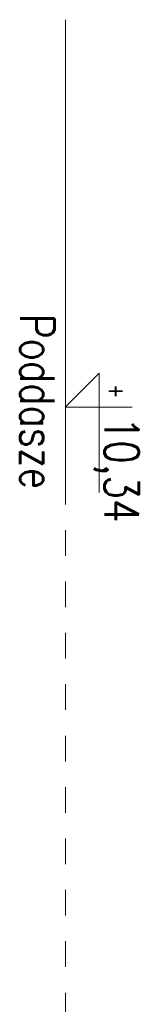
# Model space of a CAD drawing. Header units: millimetres. Extents: x 6354466 to 6508314, y -1889048 to -1342748.
# Tile 53 of 134: x 6368034 to 6368592, y -1744996 to -1740399. Entities that reach past the tile are written whole.
import ezdxf
from ezdxf.enums import TextEntityAlignment as Align

# ---------------------------------------------------------------- set-up
doc = ezdxf.new("R2010")
doc.units = ezdxf.units.MM
doc.linetypes.add('Przerywana', pattern=[4.8, 2.4, -2.4])
for name, color, linetype, lineweight in [('L-5', 152, 'Continuous', 9), ('L-HATCH', 252, 'Continuous', 5), ('L-OPIS', 142, 'Continuous', 9), ('L-TXT', 141, 'Continuous', 9)]:
    doc.layers.add(name, color=color, linetype=linetype, lineweight=lineweight)
doc.styles.add('160', font='simplex.shx', dxfattribs={"width": 0.8, "height": 160})
doc.styles.add('250', font='cdmsimpl.shx', dxfattribs={"width": 0.7, "height": 250})
doc.styles.add('BigSimpl', font='simplex.shx', dxfattribs={"width": 0.8})

# ---------------------------------------------------------------- blocks, each defined once
blk = doc.blocks.new('kota')
at = {"layer": 'L-5', "lineweight": 9, "ltscale": 13}
for p, q in [((202422.92, 343.02, -935.72), (202422.92, 308.11, -935.72)), ((202467.19, 325.77, -935.72), (202405.26, 325.77, -935.72)), ((202405.26, 325.77, -935.72), (202422.92, 308.11, -935.72))]:
    blk.add_line(p, q, dxfattribs=at)
at = {"layer": 'L-TXT', "style": 'BigSimpl', "width": 0.8}
blk.add_attdef('ZNAK', text='', height=10, dxfattribs=at).set_placement((202417.77, 326.55), align=Align.BOTTOM_RIGHT)

msp = doc.modelspace()

# ---------------------------------------------------------------- linework, layer by layer
at = {"layer": 'L-HATCH', "linetype": 'Przerywana', "lineweight": 13, "ltscale": 50}
msp.add_line((6368247.9, -1742542), (6368247.9, -1763347.8), dxfattribs=at)
at = {"layer": 'L-TXT', "linetype": 'Continuous', "lineweight": 13, "ltscale": 0.5}
msp.add_line((6368247.9, -1740399.2), (6368247.9, -1742542), dxfattribs=at)

# ---------------------------------------------------------------- block references
at = {"layer": 'L-OPIS'}
ref = msp.add_blockref('kota', (6365472.6, 79598, 8421.4), dxfattribs=dict(at, xscale=9, yscale=9, zscale=9, rotation=270))
ref.add_attrib('ZNAK', '+', dxfattribs={"layer": 'L-TXT', "height": 90, "rotation": 270, "style": '250', "width": 0.8}).set_placement((6368411.5, -1742161.9, 8421.4), align=Align.BOTTOM_RIGHT)

# ---------------------------------------------------------------- texts
at = {"layer": 'L-OPIS', "char_height": 160, "width": 2915.425, "attachment_point": 1, "rotation": 270, "style": '160'}
for s, insert in [('Poddasze', (6368196.9, -1741772.9)), ('10,34', (6368589.5, -1742253.3))]:
    msp.add_mtext(s, dxfattribs=dict(at, insert=insert))

doc.saveas('drawing.dxf')
